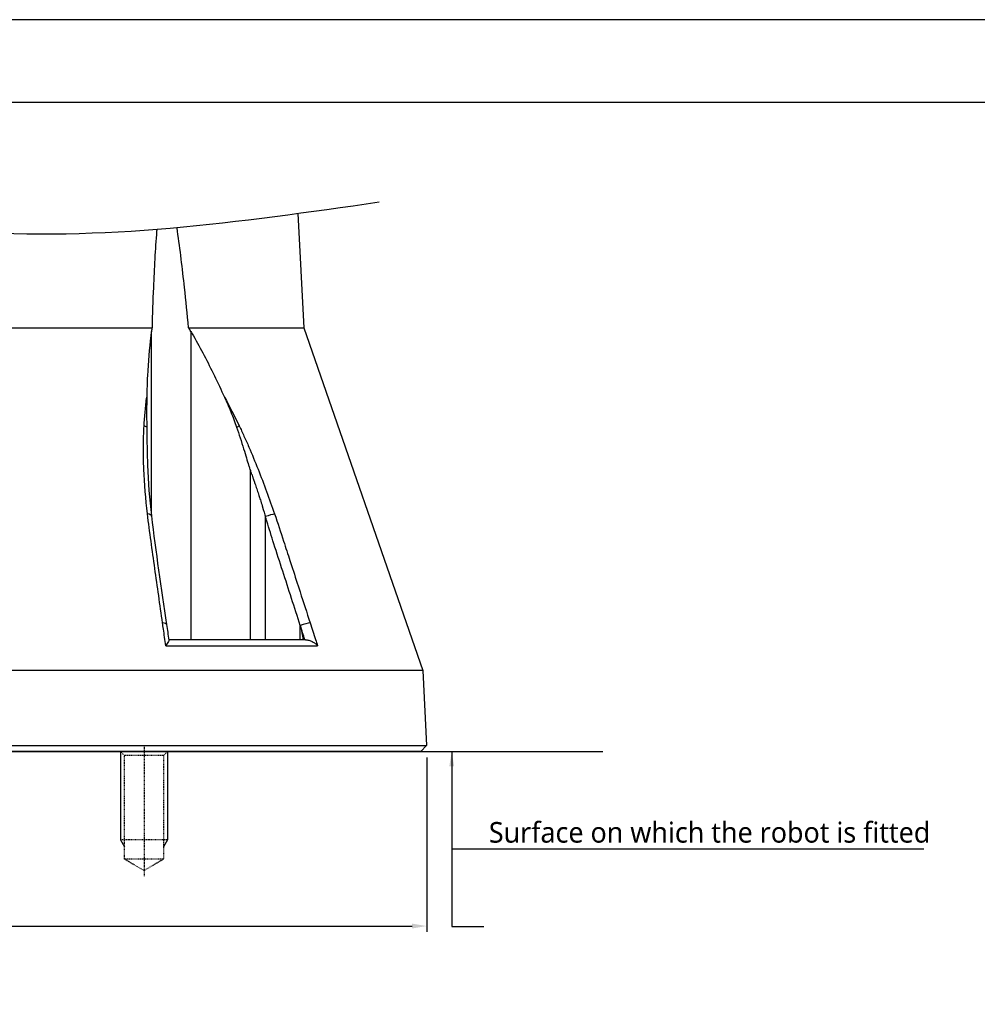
# Model space of a CAD drawing. Header units: millimetres. Extents: x 0 to 4378, y 0 to 2376.
# Tile 151 of 212: x 4023 to 4186, y 253 to 420. Entities that reach past the tile are written whole.
import ezdxf
from ezdxf.enums import TextEntityAlignment as Align

# ---------------------------------------------------------------- set-up
doc = ezdxf.new("R2010")
doc.units = ezdxf.units.MM
doc.header["$LTSCALE"] = 0.2
doc.linetypes.add('CENTER2', pattern=[1.125, 0.75, -0.125, 0.125, -0.125])
doc.linetypes.add('HIDDEN', pattern=[0.375, 0.25, -0.125])
for name, color, linetype in [('01_Object Line', 4, 'Continuous'), ('02_Center Line', 1, 'CENTER2'), ('03_Hidden Line', 2, 'HIDDEN'), ('05_Section Line', 3, 'Continuous'), ('12_Before Rev.Num.', 5, 'Continuous')]:
    doc.layers.add(name, color=color, linetype=linetype)
doc.styles.add('Rainbow-4.0 Style', font='malgunsl.ttf')
doc.dimstyles.new('Rainbow-4.0 Style', dxfattribs={"dimtxt": 3.5, "dimasz": 2.5, "dimexe": 1, "dimexo": 1, "dimgap": 1, "dimtad": 1, "dimdsep": 46, "dimtxsty": 'Rainbow-4.0 Style', "dimcen": 0, "dimclrd": 251, "dimclre": 251, "dimclrt": 7, "dimazin": 3, "dimtp": 0.1, "dimtm": 0.1, "dimtfac": 0.61, "dimtmove": 0, "dimatfit": 3, "dimfxl": 1, "dimlwd": -1, "dimlwe": -1, "dimarcsym": 1})

# ---------------------------------------------------------------- blocks, each defined once
blk = doc.blocks.new('*D136')
at = {"color": 251, "linetype": 'ByBlock', "transparency": 16777216}
for p, q in [((3896.43, 294.62), (3896.43, 264.96)), ((4092.52, 294.62), (4092.52, 264.96)), ((3898.93, 265.96), (4090.02, 265.96))]:
    blk.add_line(p, q, dxfattribs=at)
at = {"color": 251, "transparency": 16777216}
for points in [[(3898.93, 266.38), (3898.93, 265.55), (3896.43, 265.96)], [(4090.02, 266.38), (4090.02, 265.55), (4092.52, 265.96)]]:
    blk.add_solid(points, dxfattribs=at)
at = {"layer": 'Defpoints', "color": 0, "transparency": 16777216}
for p in [(3896.43, 295.62), (4092.52, 295.62), (4092.52, 265.96)]:
    blk.add_point(p, dxfattribs=at)
at = {"color": 7, "transparency": 16777216, "insert": (3994.48, 268.85), "char_height": 3.5, "attachment_point": 5, "style": 'Rainbow-4.0 Style'}
blk.add_mtext('%%c196', dxfattribs=at)
blk = doc.blocks.new('A$C0aa5b13d')
for p, q in [((-3.32, 14.32), (-4, 15)), ((3.32, 14.32), (-3.32, 14.32)), ((-3.32, -3.3), (-3.32, 14.32)), ((3.32, 14.32), (4, 15)), ((3.32, 14.32), (3.32, -3.3)), ((4, 0), (-4, 0)), ((3.32, -3.3), (-3.32, -3.3)), ((0, -5.22), (-3.32, -3.3)), ((3.32, -3.3), (0, -5.22))]:
    blk.add_line(p, q)
at = {"layer": '01_Object Line'}
for p, q in [((-4, 15), (-4, 0)), ((4, 15), (4, 0)), ((-4, 0), (-3.32, -1.17)), ((4, 0), (3.32, -1.17))]:
    blk.add_line(p, q, dxfattribs=at)
at = {"layer": '02_Center Line'}
blk.add_line((0, 16), (0, -6.22), dxfattribs=at)
blk = doc.blocks.new('A$C5c51ae111123')
blk.add_lwpolyline([(0, 0), (594, 0), (594, 420), (0, 420)], close=True)
at = {"layer": '05_Section Line', "linetype": 'Continuous'}
blk.add_lwpolyline([(579.86, 14.14), (579.86, 405.9), (14.14, 405.9), (14.14, 14.14)], close=True, dxfattribs=at)
at = {"linetype": 'Continuous', "style": 'Rainbow-4.0 Style'}
for tag, p in [('PART_NAME', (525.41, 77.26)), ('DRAWING_NO', (515.51, 64.88)), ('REV', (567.48, 64.88)), ('제도', (542.73, 52.41)), ('DATE_1', (567.48, 52.41)), ('SCALE', (480.86, 48.79)), ('MATERIAL', (510.56, 48.79)), ('검도', (542.73, 42.51)), ('DATE_2', (567.48, 42.51)), ('승인', (542.73, 32.61)), ('DATE_3', (567.48, 32.61)), ('REFERENCE', (510.56, 28.99)), ('PAGE', (542.73, 22.81))]:
    blk.add_attdef(tag, text='', height=3.54, dxfattribs=at).set_placement(p, align=Align.MIDDLE_CENTER)
blk = doc.blocks.new('A$C41baa1bb')
for p, q in [((76.13, 91.45), (77.15, 72.03)), ((0, 72.03), (51.36, 72.03)), ((57.57, 72.03), (77.15, 72.03)), ((77.15, 72.03), (97.38, 13.79)), ((51.26, 40.02), (51.26, 71.39)), ((57.95, 71.39), (57.95, 19)), ((68.07, 47.76), (68.1, 47.69)), ((68.07, 19), (68.07, 47.76)), ((70.65, 19), (70.65, 39.92)), ((51.26, 35.21), (51.26, 35.22)), ((76.56, 21.4), (76.57, 21.36)), ((76.56, 19), (76.56, 21.4)), ((77.45, 19), (54.21, 19)), ((53.7, 17.99), (79.48, 17.99)), ((97.38, 13.79), (20.5, 13.79)), ((97.38, 13.79), (98, 1)), ((-98, 1), (98, 1)), ((97.05, 0), (-97.05, 0)), ((58.41, 0), (58.41, 0)), ((58.49, 0), (58.49, 0)), ((79.42, 0), (79.42, 0)), ((97.05, 0), (98, 1))]:
    blk.add_line(p, q)
for centre, major_axis, ratio, start_param, end_param in [((49.16, 54.86), (1.5, -0.08), 0.426649, 0.53658, 0.986462), ((65.04, 54.87), (1.35, 0.65), 0.052978, 5.226611, 5.67613), ((13.18, 31.42), (34.91, -89.96), 0.59226, 1.515995, 1.522138), ((49.77, 39.88), (1.49, 0.17), 0.323016, 0, 0.956975), ((71.03, 39.88), (1.42, 0.49), 0.108063, 0.576712, 1.798606), ((52.35, 21.37), (1.49, 0.21), 0.304914, 0, 0.962156), ((77.06, 21.37), (1.43, 0.46), 0.133958, 0.565348, 1.884843)]:
    blk.add_ellipse(centre, major_axis=major_axis, ratio=ratio, start_param=start_param, end_param=end_param)
for points, knots in [([(52.18, 88.77), (52.17, 88.66), (52.16, 88.55), (51.89, 85.32), (51.73, 82.12), (51.5, 76.6), (51.43, 74.33), (51.36, 72.03)], [-7.616312, -7.616312, -7.616312, -7.616312, -7.582061, -7.582061, -6.634304, -6.634304, -5.982102, -5.982102, -5.982102, -5.982102]), ([(57.57, 72.03), (57.35, 74.33), (57.12, 76.6), (56.53, 82.12), (56.15, 85.32), (55.66, 88.64), (55.62, 88.85), (55.59, 89.07)], [-10.718091, -10.718091, -10.718091, -10.718091, -10.065889, -10.065889, -9.118131, -9.118131, -9.055035, -9.055035, -9.055035, -9.055035]), ([(51.26, 71.39), (51.23, 71.14), (51.19, 70.89), (50.88, 68.47), (50.69, 66.21), (50.53, 62.68), (50.49, 61.47), (50.47, 60.24)], [-6.988994, -6.988994, -6.988994, -6.988994, -6.902512, -6.902512, -6.146791, -6.146791, -5.760487, -5.760487, -5.760487, -5.760487]), ([(57.95, 71.39), (58.1, 71.14), (58.25, 70.89), (59.64, 68.47), (60.82, 66.21), (62.54, 62.68), (63.11, 61.46), (63.67, 60.24)], [10.332577, 10.332577, 10.332577, 10.332577, 10.419059, 10.419059, 11.17478, 11.17478, 11.561623, 11.561623, 11.561623, 11.561623]), ([(50.01, 55.35), (50.06, 56.18), (50.13, 57), (50.2, 57.81), (50.28, 58.63), (50.36, 59.44), (50.47, 60.24)], [0.0000001, 0.0000001, 0.0000001, 0.0000001, 0.4998762, 0.4998762, 0.4998762, 1, 1, 1, 1]), ([(50.47, 60.24), (50.45, 59.41), (50.45, 58.55), (50.45, 56.86), (50.45, 55.97), (50.46, 55.12)], [0.0000001, 0.0000001, 0.0000001, 0.0000001, 0.2752078, 0.2752078, 0.5481086, 0.5481086, 0.5481086, 0.5481086]), ([(63.67, 60.24), (64.05, 59.4), (64.42, 58.55), (65.1, 56.86), (65.43, 55.98), (65.73, 55.12)], [-0.5428141, -0.5428141, -0.5428141, -0.5428141, -0.2712743, -0.2712743, -0.0000005, -0.0000005, -0.0000005, -0.0000005]), ([(50.58, 40.38), (50.29, 42.93), (50.08, 45.47), (49.98, 47.98), (49.92, 49.24), (49.89, 50.5), (49.9, 51.74), (49.9, 52.36), (49.91, 52.98), (49.93, 53.6), (49.95, 54.19), (49.98, 54.77), (50.01, 55.35)], [0, 0, 0, 0, 0.5029061, 0.5029061, 0.5029061, 0.7545439, 0.7545439, 0.7545439, 0.880419, 0.880419, 0.880419, 1, 1, 1, 1]), ([(66.17, 55.36), (66.45, 54.78), (66.72, 54.19), (66.99, 53.6), (67.27, 52.99), (67.55, 52.37), (67.82, 51.75), (68.36, 50.5), (68.87, 49.25), (69.37, 47.99), (70.38, 45.47), (71.31, 42.93), (72.19, 40.38)], [0, 0, 0, 0, 0.1198764, 0.1198764, 0.1198764, 0.2457207, 0.2457207, 0.2457207, 0.4972901, 0.4972901, 0.4972901, 1, 1, 1, 1]), ([(50.46, 55.12), (50.48, 53.93), (50.5, 52.67), (50.55, 50.32), (50.58, 49.38), (50.6, 48.68), (50.6, 48.67), (50.6, 48.67)], [0.0000034, 0.0000034, 0.0000034, 0.0000034, 0.3784633, 0.3784633, 0.7287578, 0.7287578, 0.7301554, 0.7301554, 0.7301554, 0.7301554]), ([(65.73, 55.12), (66.15, 53.93), (66.55, 52.67), (67.28, 50.32), (67.55, 49.38), (67.83, 48.5), (67.89, 48.31), (67.99, 48.01), (68.03, 47.89), (68.07, 47.76)], [-0.564167, -0.564167, -0.564167, -0.564167, -0.3214401, -0.3214401, -0.0963924, -0.0963924, -0.0393276, -0.0393276, 0, 0, 0, 0]), ([(68.3, 47.13), (68.33, 47.03), (68.38, 46.9), (68.43, 46.75), (68.48, 46.6), (68.53, 46.46), (68.61, 46.24), (68.69, 46.01), (68.75, 45.83), (68.8, 45.68), (68.83, 45.6), (68.85, 45.54), (68.87, 45.48), (68.89, 45.42), (68.89, 45.42), (68.92, 45.34), (69.02, 45.02), (69.13, 44.72), (69.23, 44.42), (69.28, 44.27), (69.33, 44.12), (69.37, 43.97), (69.42, 43.83), (69.48, 43.65), (69.52, 43.54), (69.59, 43.32), (69.67, 43.05), (69.77, 42.75), (69.87, 42.45), (69.96, 42.15), (70.09, 41.73), (70.36, 40.9), (70.54, 40.3), (70.65, 39.92)], [0.0000001, 0.0000001, 0.0000001, 0.0000001, 0.0625, 0.0625, 0.0625, 0.125, 0.125, 0.125, 0.1875, 0.1875, 0.1875, 0.21875, 0.21875, 0.21875, 0.25, 0.25, 0.25, 0.375, 0.375, 0.375, 0.4375, 0.4375, 0.4375, 0.5, 0.5, 0.5, 0.625, 0.625, 0.625, 0.75, 0.75, 0.75, 1, 1, 1, 1]), ([(53.15, 21.86), (52.71, 24.95), (52.28, 28.03), (51.84, 31.12), (51.62, 32.66), (51.4, 34.21), (51.19, 35.75), (50.97, 37.29), (50.76, 38.84), (50.58, 40.38)], [0, 0, 0, 0, 0.499995, 0.499995, 0.499995, 0.749992, 0.749992, 0.749992, 1, 1, 1, 1]), ([(72.19, 40.38), (72.72, 38.84), (73.22, 37.29), (73.72, 35.75), (74.08, 34.65), (74.44, 33.54), (74.8, 32.44), (74.94, 32), (75.08, 31.56), (75.23, 31.12), (75.66, 29.8), (76.08, 28.47), (76.51, 27.15), (77.09, 25.38), (77.66, 23.62), (78.23, 21.86)], [0, 0, 0, 0, 0.250019, 0.250019, 0.250019, 0.428779, 0.428779, 0.428779, 0.500005, 0.500005, 0.500005, 0.71439, 0.71439, 0.71439, 1, 1, 1, 1]), ([(76.56, 21.4), (75.56, 24.49), (74.56, 27.58), (73.57, 30.66), (73.07, 32.21), (72.56, 33.76), (72.07, 35.31), (71.66, 36.58), (71.28, 37.86), (70.89, 39.13), (70.81, 39.4), (70.73, 39.66), (70.65, 39.92)], [0.0000011, 0.0000011, 0.0000011, 0.0000011, 0.5, 0.5, 0.5, 0.7507455, 0.7507455, 0.7507455, 0.9572706, 0.9572706, 0.9572706, 1, 1, 1, 1]), ([(53.7, 17.99), (53.56, 18.94), (53.43, 19.88), (53.3, 20.82), (53.25, 21.17), (53.2, 21.51), (53.15, 21.86)], [0, 0, 0, 0, 0.731799, 0.731799, 0.731799, 1, 1, 1, 1]), ([(78.23, 21.86), (78.53, 20.91), (78.84, 19.97), (79.14, 19.03), (79.26, 18.68), (79.37, 18.34), (79.48, 17.99)], [0, 0, 0, 0, 0.731803, 0.731803, 0.731803, 1, 1, 1, 1]), ([(76.57, 21.36), (76.62, 21.22), (76.66, 21.07), (76.76, 20.64), (76.81, 20.4), (76.91, 19.81), (76.97, 19.38), (77.02, 19)], [0.000001, 0.000001, 0.000001, 0.000001, 0.0451519, 0.0451519, 0.0881435, 0.0881435, 0.1659875, 0.1659875, 0.1659875, 0.1659875]), ([(54.21, 18.94), (54.22, 18.93), (54.22, 18.93), (54.21, 18.86), (54.18, 18.77), (54.09, 18.58), (54.03, 18.48), (53.88, 18.25), (53.8, 18.12), (53.7, 18), (53.7, 17.99), (53.7, 17.99)], [0.0467182, 0.0467182, 0.0467182, 0.0467182, 0.0570155, 0.0570155, 0.1206062, 0.1206062, 0.1807381, 0.1807381, 0.239696, 0.239696, 0.2404159, 0.2404159, 0.2404159, 0.2404159]), ([(77.45, 19), (77.63, 19), (77.82, 18.97), (78.21, 18.86), (78.41, 18.77), (78.77, 18.58), (78.93, 18.48), (79.22, 18.25), (79.36, 18.12), (79.48, 18), (79.48, 17.99), (79.48, 17.99)], [-0.2418038, -0.2418038, -0.2418038, -0.2418038, -0.1842877, -0.1842877, -0.1201376, -0.1201376, -0.0594766, -0.0594766, 0, 0, 0.0007263, 0.0007263, 0.0007263, 0.0007263])]:
    blk.add_open_spline(points, degree=3, knots=knots)
for points in [[(51.36, 72.03), (51.33, 71.82), (51.29, 71.61), (51.26, 71.39)], [(57.95, 71.39), (57.83, 71.61), (57.7, 71.82), (57.57, 72.03)], [(63.67, 60.24), (64.54, 58.64), (65.37, 57.01), (66.17, 55.36)], [(50.6, 48.67), (50.7, 45.83), (50.93, 42.95), (51.26, 40.06)], [(51.26, 40.06), (51.96, 33.92), (52.96, 27.74), (53.84, 21.58)], [(53.84, 21.58), (53.96, 20.7), (54.09, 19.82), (54.21, 18.94)], [(77.33, 19), (77.08, 19.79), (76.82, 20.58), (76.57, 21.36)]]:
    blk.add_open_spline(points, degree=3)
at = {"layer": '12_Before Rev.Num.'}
blk.add_spline([(-83.2, 88.27), (-23.35, 93.63), (19.06, 88.54), (89.97, 93.4)], degree=3, dxfattribs=at)

msp = doc.modelspace()

# ---------------------------------------------------------------- linework, layer by layer
at = {"layer": '12_Before Rev.Num.'}
msp.add_line((3859.969, 295.623), (4122.42, 295.623), dxfattribs=at)

# ---------------------------------------------------------------- block references
for name, p in [('A$C5c51ae111123', (3784, 0)), ('A$C41baa1bb', (3994.475, 295.623))]:
    msp.add_blockref(name, p)
at = {"layer": '03_Hidden Line'}
msp.add_blockref('A$C0aa5b13d', (4044.475, 280.623), dxfattribs=at)

# ---------------------------------------------------------------- texts
at = {"color": 7, "insert": (4103.072, 280.089), "char_height": 3.5, "attachment_point": 7, "style": 'Rainbow-4.0 Style'}
msp.add_mtext('Surface on which the robot is fitted', dxfattribs=at)

# ---------------------------------------------------------------- dimensions: what is measured, and where the dimension line sits
dim = msp.add_linear_dim(base=(4092.524, 265.963), p1=(3896.427, 295.623), p2=(4092.524, 295.623), dimstyle='Rainbow-4.0 Style', override={"dimdec": 0, "dimpost": '%%c<>'})
dim.commit()
dim.dimension.update_dxf_attribs({"geometry": '*D136', "text_midpoint": (3994.475, 268.848)})

# ---------------------------------------------------------------- leaders
msp.add_leader([(4096.763, 295.623), (4096.763, 265.883), (4102.224, 265.883)], dimstyle='Rainbow-4.0 Style', override={"dimgap": 0.8, "dimtad": 1})
at = {"annotation_type": 0, "has_hookline": 1, "hookline_direction": 0, "text_width": 73.897}
msp.add_leader([(4096.763, 295.623), (4096.763, 279.089), (4102.072, 279.089)], dimstyle='Rainbow-4.0 Style', override={"dimgap": 1, "dimtad": 1}, dxfattribs=at)

doc.saveas('drawing.dxf')
